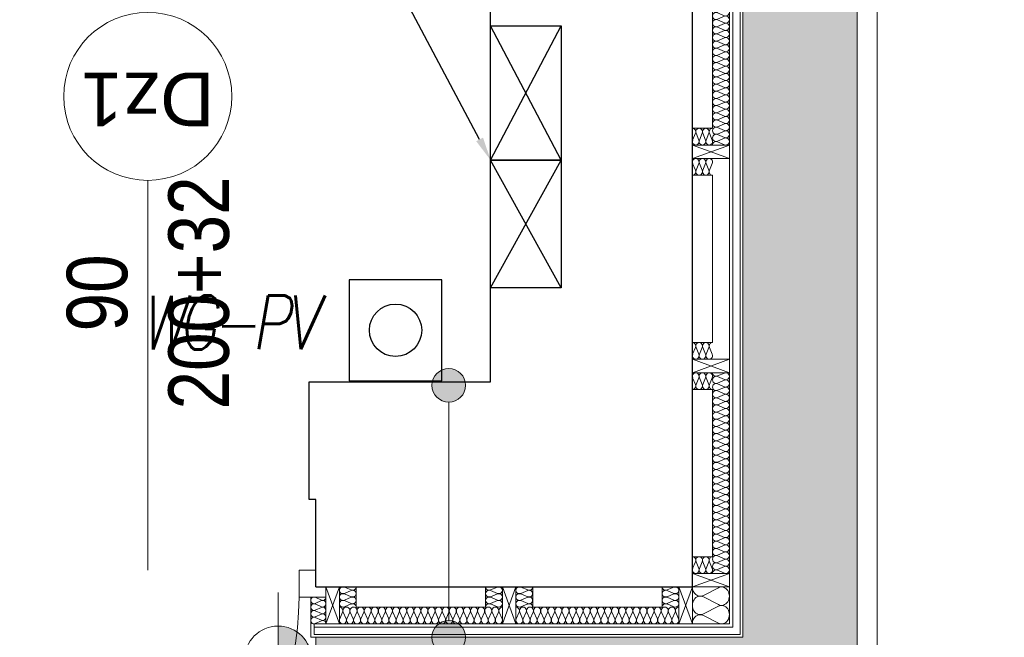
# Model space of a CAD drawing. Extents: x -543332 to -323966, y -9028 to 137422.
# Tile 24 of 250: x -474024 to -471096, y 32708 to 34546. Entities that reach past the tile are written whole.
import ezdxf
from ezdxf import colors
from ezdxf.entities.mleader import LeaderData, LeaderLine
from ezdxf.math import Vec2, Vec3

# ---------------------------------------------------------------- set-up
doc = ezdxf.new("R2010")
doc.units = 0
doc.header["$MEASUREMENT"] = 0
for name, color, linetype, lineweight in [('$ IE INSTALACJA ELEKTRYCZNA', 1, 'Continuous', 30), ('$ IE_OPISY', 7, 'Continuous', 25), ('Arch drzwi_Nr_Pióra__10', 8, 'Continuous', 18), ('Arch ocieplenie_Nr_Pióra__21', 8, 'Continuous', 9), ('Arch ocieplenie_Nr_Pióra__44', 8, 'Continuous', 9), ('Arch okna_Nr_Pióra__82', 8, 'Continuous', 20), ('Arch opisy okien_Nr_Pióra__9', 8, 'Continuous', 9), ('Arch opisy_Nr_Pióra__21', 8, 'Continuous', 9), ('Arch opisy_Nr_Pióra__9', 8, 'Continuous', 9), ('Arch stropy_Nr_Pióra__21', 8, 'Continuous', 9), ('Arch teren_Nr_Pióra__5', 8, 'Continuous', 13), ('Arch wykończenie_Nr_Pióra__9', 8, 'Continuous', 9), ('INSTALACJA IE_Nr_Pióra__88', 8, 'Continuous', 20), ('INWENT OPISY_Nr_Pióra__9', 8, 'Continuous', 9), ('INWENT RZĘDNE_Nr_Pióra__21', 8, 'Continuous', 9), ('INWENT.ŚCIANY_Nr_Pióra__1', 8, 'Continuous', 25)]:
    doc.layers.add(name, color=color, linetype=linetype, lineweight=lineweight)
for name, color, linetype in [('Arch ocieplenie', 8, 'Continuous'), ('Arch opisy', 8, 'Continuous'), ('INWENT RZĘDNE', 8, 'Continuous')]:
    doc.layers.add(name, color=color, linetype=linetype)
doc.styles.add('GENERATED_STYLE_10', font='arial.ttf')
doc.styles.add('GENERATED_STYLE_3', font='ARIALN.TTF')
doc.styles.add('GENERATED_STYLE_6', font='ARIALN.TTF')
doc.styles.add('ROMANS', font='romans.shx', dxfattribs={"width": 0.85})

# ---------------------------------------------------------------- blocks, each defined once
blk = doc.blocks.new('Izolacja cieplna 14_31', base_point=(-472588.3, 32797.6))
at = {"layer": 'Arch ocieplenie_Nr_Pióra__44', "linetype": 'Continuous'}
for p, q in [((-473063.7, 32782.7), (-473072.4, 32762.5)), ((-473053.1, 32762.5), (-473061.9, 32782.7)), ((-473042.6, 32782.7), (-473051.4, 32762.5)), ((-473032, 32762.5), (-473040.8, 32782.7)), ((-473021.5, 32782.7), (-473030.3, 32762.5)), ((-473010.9, 32762.5), (-473019.7, 32782.7)), ((-473000.4, 32782.7), (-473009.2, 32762.5)), ((-472989.9, 32762.5), (-472998.6, 32782.7)), ((-472979.3, 32782.7), (-472988.1, 32762.5)), ((-472968.8, 32762.5), (-472977.5, 32782.7)), ((-472958.2, 32782.7), (-472967, 32762.5)), ((-472947.7, 32762.5), (-472956.5, 32782.7)), ((-472937.1, 32782.7), (-472945.9, 32762.5)), ((-472926.6, 32762.5), (-472935.4, 32782.7)), ((-472916.1, 32782.7), (-472924.8, 32762.5)), ((-472905.5, 32762.5), (-472914.3, 32782.7)), ((-472895, 32782.7), (-472903.7, 32762.5)), ((-472884.4, 32762.5), (-472893.2, 32782.7)), ((-472873.9, 32782.7), (-472882.7, 32762.5)), ((-472863.3, 32762.5), (-472872.1, 32782.7)), ((-472852.8, 32782.7), (-472861.6, 32762.5)), ((-472842.3, 32762.5), (-472851, 32782.7)), ((-472831.7, 32782.7), (-472840.5, 32762.5)), ((-472821.2, 32762.5), (-472829.9, 32782.7)), ((-472810.6, 32782.7), (-472819.4, 32762.5)), ((-472800.1, 32762.5), (-472808.9, 32782.7)), ((-472789.5, 32782.7), (-472798.3, 32762.5)), ((-472779, 32762.5), (-472787.8, 32782.7)), ((-472768.4, 32782.7), (-472777.2, 32762.5)), ((-472757.9, 32762.5), (-472766.7, 32782.7)), ((-472747.4, 32782.7), (-472756.1, 32762.5)), ((-472736.8, 32762.5), (-472745.6, 32782.7)), ((-472726.3, 32782.7), (-472735, 32762.5)), ((-472715.7, 32762.5), (-472724.5, 32782.7)), ((-472705.2, 32782.7), (-472714, 32762.5)), ((-472694.6, 32762.5), (-472703.4, 32782.7)), ((-472684.1, 32782.7), (-472692.9, 32762.5)), ((-472673.6, 32762.5), (-472682.3, 32782.7)), ((-472663, 32782.7), (-472671.8, 32762.5)), ((-472652.5, 32762.5), (-472661.2, 32782.7)), ((-472641.9, 32782.7), (-472650.7, 32762.5)), ((-472631.4, 32762.5), (-472640.2, 32782.7)), ((-472620.8, 32782.7), (-472629.6, 32762.5)), ((-472610.3, 32762.5), (-472619.1, 32782.7)), ((-472599.8, 32782.7), (-472608.5, 32762.5)), ((-472589.2, 32762.5), (-472598, 32782.7))]:
    blk.add_line(p, q, dxfattribs=at)
for centre, start_param, end_param in [((-473073.3, 32787), 1.158004, 3.141593), ((-473052.2, 32787), 1.158004, 5.125183), ((-473031.2, 32787), 1.158004, 5.125183), ((-473010.1, 32787), 1.158004, 5.125183), ((-472989, 32787), 1.158004, 5.125183), ((-472967.9, 32787), 1.158004, 5.125183), ((-472946.8, 32787), 1.158004, 5.125183), ((-472925.7, 32787), 1.158004, 5.125183), ((-472904.6, 32787), 1.158004, 5.125183), ((-472883.5, 32787), 1.158004, 5.125183), ((-472862.5, 32787), 1.158004, 5.125183), ((-472841.4, 32787), 1.158004, 5.125183), ((-472820.3, 32787), 1.158004, 5.125183), ((-472799.2, 32787), 1.158004, 5.125183), ((-472778.1, 32787), 1.158004, 5.125183), ((-472757, 32787), 1.158004, 5.125183), ((-472735.9, 32787), 1.158004, 5.125183), ((-472714.8, 32787), 1.158004, 5.125183), ((-472693.8, 32787), 1.158004, 5.125183), ((-472672.7, 32787), 1.158004, 5.125183), ((-472651.6, 32787), 1.158004, 5.125183), ((-472630.5, 32787), 1.158004, 5.125183), ((-472609.4, 32787), 1.158004, 5.125183), ((-472588.3, 32787), 3.141593, 5.125182), ((-473062.8, 32758.3), 4.299595, 8.266775), ((-473041.7, 32758.3), 4.299595, 8.266775), ((-473020.6, 32758.3), 4.299595, 8.266775), ((-472999.5, 32758.3), 4.299595, 8.266775), ((-472978.4, 32758.3), 4.299595, 8.266775), ((-472957.3, 32758.3), 4.299595, 8.266775), ((-472936.3, 32758.3), 4.299595, 8.266775), ((-472915.2, 32758.3), 4.299595, 8.266775), ((-472894.1, 32758.3), 4.299595, 8.266775), ((-472873, 32758.3), 4.299595, 8.266775), ((-472851.9, 32758.3), 4.299595, 8.266775), ((-472830.8, 32758.3), 4.299595, 8.266775), ((-472809.7, 32758.3), 4.299595, 8.266775), ((-472788.7, 32758.3), 4.299595, 8.266775), ((-472767.6, 32758.3), 4.299595, 8.266775), ((-472746.5, 32758.3), 4.299595, 8.266775), ((-472725.4, 32758.3), 4.299595, 8.266775), ((-472704.3, 32758.3), 4.299595, 8.266775), ((-472683.2, 32758.3), 4.299595, 8.266775), ((-472662.1, 32758.3), 4.299595, 8.266775), ((-472641, 32758.3), 4.299595, 8.266775), ((-472620, 32758.3), 4.299595, 8.266775), ((-472598.9, 32758.3), 4.299595, 8.266775)]:
    blk.add_ellipse(centre, major_axis=(0, -10.6), ratio=0.991476, start_param=start_param, end_param=end_param, dxfattribs=at)
blk = doc.blocks.new('Izolacja cieplna 14_32', base_point=(-473113.3, 32747.6))
at = {"layer": 'Arch ocieplenie_Nr_Pióra__44', "linetype": 'Continuous'}
for p, q in [((-473126.7, 32818.5), (-473144.9, 32826.8)), ((-473144.9, 32808.5), (-473126.7, 32816.8)), ((-473126.7, 32798.5), (-473144.9, 32806.8)), ((-473144.9, 32788.5), (-473126.7, 32796.8)), ((-473126.7, 32778.5), (-473144.9, 32786.8)), ((-473144.9, 32768.5), (-473126.7, 32776.8)), ((-473126.7, 32758.5), (-473144.9, 32766.8)), ((-473144.9, 32748.5), (-473126.7, 32756.8))]:
    blk.add_line(p, q, dxfattribs=at)
for centre, start_param, end_param in [((-473148.8, 32817.6), 5.870392, 9.837571), ((-473148.8, 32797.6), 5.870392, 9.837571), ((-473122.9, 32827.6), 2.7288, 4.712389), ((-473122.9, 32807.6), 2.7288, 6.695979), ((-473148.8, 32777.6), 5.870392, 9.837571), ((-473122.9, 32787.6), 2.7288, 6.695979), ((-473122.9, 32767.6), 2.7288, 6.695979), ((-473148.8, 32757.6), 5.870392, 9.837571), ((-473122.9, 32747.6), 4.712389, 6.695979)]:
    blk.add_ellipse(centre, major_axis=(0, 10), ratio=0.957055, start_param=start_param, end_param=end_param, dxfattribs=at)
blk = doc.blocks.new('Izolacja cieplna 14_33', base_point=(-473023.3, 32797.6))
at = {"layer": 'Arch ocieplenie_Nr_Pióra__44', "linetype": 'Continuous'}
for p, q in [((-473038.2, 32848.5), (-473058.4, 32856.8)), ((-473058.4, 32838.5), (-473038.2, 32846.8)), ((-473038.2, 32828.5), (-473058.4, 32836.8)), ((-473058.4, 32818.5), (-473038.2, 32826.8)), ((-473038.2, 32808.5), (-473058.4, 32816.8)), ((-473058.4, 32798.5), (-473038.2, 32806.8))]:
    blk.add_line(p, q, dxfattribs=at)
for centre, start_param, end_param in [((-473062.7, 32847.6), 4.299595, 8.266775), ((-473062.7, 32827.6), 4.299595, 8.266775), ((-473034, 32857.6), 1.158004, 3.141593), ((-473034, 32837.6), 1.158004, 5.125183), ((-473062.7, 32807.6), 4.299595, 8.266775), ((-473034, 32817.6), 1.158004, 5.125183), ((-473034, 32797.6), 3.141593, 5.125182)]:
    blk.add_ellipse(centre, major_axis=(-10.6, 0), ratio=0.940381, start_param=start_param, end_param=end_param, dxfattribs=at)
blk = doc.blocks.new('Izolacja cieplna 14_34', base_point=(-472638.3, 32797.6))
at = {"layer": 'Arch ocieplenie_Nr_Pióra__44', "linetype": 'Continuous'}
for p, q in [((-472623.4, 32848.5), (-472603.2, 32856.8)), ((-472603.2, 32838.5), (-472623.4, 32846.8)), ((-472623.4, 32828.5), (-472603.2, 32836.8)), ((-472603.2, 32818.5), (-472623.4, 32826.8)), ((-472623.4, 32808.5), (-472603.2, 32816.8)), ((-472603.2, 32798.5), (-472623.4, 32806.8))]:
    blk.add_line(p, q, dxfattribs=at)
for centre, start_param, end_param in [((-472627.7, 32837.6), 4.299595, 8.266774), ((-472627.7, 32857.6), 6.283185, 8.266774), ((-472599, 32847.6), 1.158003, 5.125183), ((-472599, 32827.6), 1.158003, 5.125183), ((-472627.7, 32817.6), 4.299595, 8.266774), ((-472627.7, 32797.6), 4.299596, 6.283185), ((-472599, 32807.6), 1.158003, 5.125183)]:
    blk.add_ellipse(centre, major_axis=(-10.6, 0), ratio=0.940381, start_param=start_param, end_param=end_param, dxfattribs=at)
blk = doc.blocks.new('Izolacja cieplna 14_39', base_point=(-472023.3, 32747.6))
at = {"layer": 'Arch ocieplenie_Nr_Pióra__44', "linetype": 'Continuous'}
for p, q in [((-471990.5, 32832.4), (-471946.1, 32855.3)), ((-471946.1, 32804.9), (-471990.5, 32827.8)), ((-471990.5, 32777.4), (-471946.1, 32800.3)), ((-471946.1, 32749.9), (-471990.5, 32772.8))]:
    blk.add_line(p, q, dxfattribs=at)
for centre, start_param, end_param in [((-471936.7, 32830.1), 2.728799, 6.695979), ((-471999.9, 32802.6), 5.870392, 9.837571), ((-471999.9, 32857.6), 1.570796, 3.554385), ((-471936.7, 32775.1), 2.728799, 6.695979), ((-471999.9, 32747.6), 5.870392, 7.853982)]:
    blk.add_ellipse(centre, major_axis=(0, 27.5), ratio=0.850709, start_param=start_param, end_param=end_param, dxfattribs=at)
blk = doc.blocks.new('Izolacja cieplna 14_40', base_point=(-472063.3, 32797.6))
at = {"layer": 'Arch ocieplenie_Nr_Pióra__44', "linetype": 'Continuous'}
for p, q in [((-472538.7, 32782.7), (-472547.4, 32762.5)), ((-472528.1, 32762.5), (-472536.9, 32782.7)), ((-472517.6, 32782.7), (-472526.4, 32762.5)), ((-472507, 32762.5), (-472515.8, 32782.7)), ((-472496.5, 32782.7), (-472505.3, 32762.5)), ((-472485.9, 32762.5), (-472494.7, 32782.7)), ((-472475.4, 32782.7), (-472484.2, 32762.5)), ((-472464.9, 32762.5), (-472473.6, 32782.7)), ((-472454.3, 32782.7), (-472463.1, 32762.5)), ((-472443.8, 32762.5), (-472452.5, 32782.7)), ((-472433.2, 32782.7), (-472442, 32762.5)), ((-472422.7, 32762.5), (-472431.5, 32782.7)), ((-472412.1, 32782.7), (-472420.9, 32762.5)), ((-472401.6, 32762.5), (-472410.4, 32782.7)), ((-472391.1, 32782.7), (-472399.8, 32762.5)), ((-472380.5, 32762.5), (-472389.3, 32782.7)), ((-472370, 32782.7), (-472378.7, 32762.5)), ((-472359.4, 32762.5), (-472368.2, 32782.7)), ((-472348.9, 32782.7), (-472357.7, 32762.5)), ((-472338.3, 32762.5), (-472347.1, 32782.7)), ((-472327.8, 32782.7), (-472336.6, 32762.5)), ((-472317.3, 32762.5), (-472326, 32782.7)), ((-472306.7, 32782.7), (-472315.5, 32762.5)), ((-472296.2, 32762.5), (-472304.9, 32782.7)), ((-472285.6, 32782.7), (-472294.4, 32762.5)), ((-472275.1, 32762.5), (-472283.9, 32782.7)), ((-472264.5, 32782.7), (-472273.3, 32762.5)), ((-472254, 32762.5), (-472262.8, 32782.7)), ((-472243.4, 32782.7), (-472252.2, 32762.5)), ((-472232.9, 32762.5), (-472241.7, 32782.7)), ((-472222.4, 32782.7), (-472231.1, 32762.5)), ((-472211.8, 32762.5), (-472220.6, 32782.7)), ((-472201.3, 32782.7), (-472210, 32762.5)), ((-472190.7, 32762.5), (-472199.5, 32782.7)), ((-472180.2, 32782.7), (-472189, 32762.5)), ((-472169.6, 32762.5), (-472178.4, 32782.7)), ((-472159.1, 32782.7), (-472167.9, 32762.5)), ((-472148.6, 32762.5), (-472157.3, 32782.7)), ((-472138, 32782.7), (-472146.8, 32762.5)), ((-472127.5, 32762.5), (-472136.2, 32782.7)), ((-472116.9, 32782.7), (-472125.7, 32762.5)), ((-472106.4, 32762.5), (-472115.2, 32782.7)), ((-472095.8, 32782.7), (-472104.6, 32762.5)), ((-472085.3, 32762.5), (-472094.1, 32782.7)), ((-472074.8, 32782.7), (-472083.5, 32762.5)), ((-472064.2, 32762.5), (-472073, 32782.7))]:
    blk.add_line(p, q, dxfattribs=at)
for centre, start_param, end_param in [((-472548.3, 32787), 1.158004, 3.141593), ((-472527.2, 32787), 1.158004, 5.125183), ((-472506.2, 32787), 1.158004, 5.125183), ((-472485.1, 32787), 1.158004, 5.125183), ((-472464, 32787), 1.158004, 5.125183), ((-472442.9, 32787), 1.158004, 5.125183), ((-472421.8, 32787), 1.158004, 5.125183), ((-472400.7, 32787), 1.158004, 5.125183), ((-472379.6, 32787), 1.158004, 5.125183), ((-472358.5, 32787), 1.158004, 5.125183), ((-472337.5, 32787), 1.158004, 5.125183), ((-472316.4, 32787), 1.158004, 5.125183), ((-472295.3, 32787), 1.158004, 5.125183), ((-472274.2, 32787), 1.158004, 5.125183), ((-472253.1, 32787), 1.158004, 5.125183), ((-472232, 32787), 1.158004, 5.125183), ((-472210.9, 32787), 1.158004, 5.125183), ((-472189.8, 32787), 1.158004, 5.125183), ((-472168.8, 32787), 1.158004, 5.125183), ((-472147.7, 32787), 1.158004, 5.125183), ((-472126.6, 32787), 1.158004, 5.125183), ((-472105.5, 32787), 1.158004, 5.125183), ((-472084.4, 32787), 1.158004, 5.125183), ((-472063.3, 32787), 3.141593, 5.125182), ((-472537.8, 32758.3), 4.299595, 8.266775), ((-472516.7, 32758.3), 4.299595, 8.266775), ((-472495.6, 32758.3), 4.299595, 8.266775), ((-472474.5, 32758.3), 4.299595, 8.266775), ((-472453.4, 32758.3), 4.299595, 8.266775), ((-472432.3, 32758.3), 4.299595, 8.266775), ((-472411.3, 32758.3), 4.299595, 8.266775), ((-472390.2, 32758.3), 4.299595, 8.266775), ((-472369.1, 32758.3), 4.299595, 8.266775), ((-472348, 32758.3), 4.299595, 8.266775), ((-472326.9, 32758.3), 4.299595, 8.266775), ((-472305.8, 32758.3), 4.299595, 8.266775), ((-472284.7, 32758.3), 4.299595, 8.266775), ((-472263.7, 32758.3), 4.299595, 8.266775), ((-472242.6, 32758.3), 4.299595, 8.266775), ((-472221.5, 32758.3), 4.299595, 8.266775), ((-472200.4, 32758.3), 4.299595, 8.266775), ((-472179.3, 32758.3), 4.299595, 8.266775), ((-472158.2, 32758.3), 4.299595, 8.266775), ((-472137.1, 32758.3), 4.299595, 8.266775), ((-472116, 32758.3), 4.299595, 8.266775), ((-472095, 32758.3), 4.299595, 8.266775), ((-472073.9, 32758.3), 4.299595, 8.266775)]:
    blk.add_ellipse(centre, major_axis=(0, -10.6), ratio=0.991476, start_param=start_param, end_param=end_param, dxfattribs=at)
blk = doc.blocks.new('Izolacja cieplna 14_41', base_point=(-472498.3, 32797.6))
at = {"layer": 'Arch ocieplenie_Nr_Pióra__44', "linetype": 'Continuous'}
for p, q in [((-472513.2, 32848.5), (-472533.4, 32856.8)), ((-472533.4, 32838.5), (-472513.2, 32846.8)), ((-472513.2, 32828.5), (-472533.4, 32836.8)), ((-472533.4, 32818.5), (-472513.2, 32826.8)), ((-472513.2, 32808.5), (-472533.4, 32816.8)), ((-472533.4, 32798.5), (-472513.2, 32806.8))]:
    blk.add_line(p, q, dxfattribs=at)
for centre, start_param, end_param in [((-472537.7, 32847.6), 4.299595, 8.266775), ((-472537.7, 32827.6), 4.299595, 8.266775), ((-472509, 32857.6), 1.158004, 3.141593), ((-472509, 32837.6), 1.158004, 5.125183), ((-472537.7, 32807.6), 4.299595, 8.266775), ((-472509, 32817.6), 1.158004, 5.125183), ((-472509, 32797.6), 3.141593, 5.125182)]:
    blk.add_ellipse(centre, major_axis=(-10.6, 0), ratio=0.940381, start_param=start_param, end_param=end_param, dxfattribs=at)
blk = doc.blocks.new('Izolacja cieplna 14_42', base_point=(-472113.3, 32797.6))
at = {"layer": 'Arch ocieplenie_Nr_Pióra__44', "linetype": 'Continuous'}
for p, q in [((-472098.4, 32848.5), (-472078.2, 32856.8)), ((-472078.2, 32838.5), (-472098.4, 32846.8)), ((-472098.4, 32828.5), (-472078.2, 32836.8)), ((-472078.2, 32818.5), (-472098.4, 32826.8)), ((-472098.4, 32808.5), (-472078.2, 32816.8)), ((-472078.2, 32798.5), (-472098.4, 32806.8))]:
    blk.add_line(p, q, dxfattribs=at)
for centre, start_param, end_param in [((-472102.7, 32837.6), 4.299595, 8.266774), ((-472102.7, 32857.6), 6.283185, 8.266774), ((-472074, 32847.6), 1.158003, 5.125183), ((-472074, 32827.6), 1.158003, 5.125183), ((-472102.7, 32817.6), 4.299595, 8.266774), ((-472102.7, 32797.6), 4.299596, 6.283185), ((-472074, 32807.6), 1.158003, 5.125183)]:
    blk.add_ellipse(centre, major_axis=(-10.6, 0), ratio=0.940381, start_param=start_param, end_param=end_param, dxfattribs=at)
blk = doc.blocks.new('Izolacja cieplna 14_43', base_point=(-471963.3, 34172.6))
at = {"layer": 'Arch ocieplenie_Nr_Pióra__44', "linetype": 'Continuous'}
for p, q in [((-471948.4, 34760.4), (-471928.2, 34769.2)), ((-471928.2, 34749.7), (-471948.4, 34758.6)), ((-471948.4, 34739), (-471928.2, 34747.9)), ((-471928.2, 34728.3), (-471948.4, 34737.2)), ((-471948.4, 34717.7), (-471928.2, 34726.6)), ((-471928.2, 34707), (-471948.4, 34715.9)), ((-471948.4, 34696.3), (-471928.2, 34705.2)), ((-471928.2, 34685.7), (-471948.4, 34694.5)), ((-471948.4, 34675), (-471928.2, 34683.9)), ((-471928.2, 34664.3), (-471948.4, 34673.2)), ((-471948.4, 34653.7), (-471928.2, 34662.5)), ((-471928.2, 34643), (-471948.4, 34651.9)), ((-471948.4, 34632.3), (-471928.2, 34641.2)), ((-471928.2, 34621.7), (-471948.4, 34630.5)), ((-471948.4, 34611), (-471928.2, 34619.9)), ((-471928.2, 34600.3), (-471948.4, 34609.2)), ((-471948.4, 34589.6), (-471928.2, 34598.5)), ((-471928.2, 34579), (-471948.4, 34587.9)), ((-471948.4, 34568.3), (-471928.2, 34577.2)), ((-471928.2, 34557.6), (-471948.4, 34566.5)), ((-471948.4, 34547), (-471928.2, 34555.8)), ((-471928.2, 34536.3), (-471948.4, 34545.2)), ((-471948.4, 34525.6), (-471928.2, 34534.5)), ((-471928.2, 34515), (-471948.4, 34523.8)), ((-471948.4, 34504.3), (-471928.2, 34513.2)), ((-471928.2, 34493.6), (-471948.4, 34502.5)), ((-471948.4, 34482.9), (-471928.2, 34491.8)), ((-471928.2, 34472.3), (-471948.4, 34481.2)), ((-471948.4, 34461.6), (-471928.2, 34470.5)), ((-471928.2, 34450.9), (-471948.4, 34459.8)), ((-471948.4, 34440.3), (-471928.2, 34449.1)), ((-471928.2, 34429.6), (-471948.4, 34438.5)), ((-471948.4, 34418.9), (-471928.2, 34427.8)), ((-471928.2, 34408.3), (-471948.4, 34417.1)), ((-471948.4, 34397.6), (-471928.2, 34406.5)), ((-471928.2, 34386.9), (-471948.4, 34395.8)), ((-471948.4, 34376.3), (-471928.2, 34385.1)), ((-471928.2, 34365.6), (-471948.4, 34374.5)), ((-471948.4, 34354.9), (-471928.2, 34363.8)), ((-471928.2, 34344.2), (-471948.4, 34353.1)), ((-471948.4, 34333.6), (-471928.2, 34342.4)), ((-471928.2, 34322.9), (-471948.4, 34331.8)), ((-471948.4, 34312.2), (-471928.2, 34321.1)), ((-471928.2, 34301.6), (-471948.4, 34310.4)), ((-471948.4, 34290.9), (-471928.2, 34299.8)), ((-471928.2, 34280.2), (-471948.4, 34289.1)), ((-471948.4, 34269.6), (-471928.2, 34278.4)), ((-471928.2, 34258.9), (-471948.4, 34267.8)), ((-471948.4, 34248.2), (-471928.2, 34257.1)), ((-471928.2, 34237.5), (-471948.4, 34246.4)), ((-471948.4, 34226.9), (-471928.2, 34235.8)), ((-471928.2, 34216.2), (-471948.4, 34225.1)), ((-471948.4, 34205.5), (-471928.2, 34214.4)), ((-471928.2, 34194.9), (-471948.4, 34203.7)), ((-471948.4, 34184.2), (-471928.2, 34193.1)), ((-471928.2, 34173.5), (-471948.4, 34182.4))]:
    blk.add_line(p, q, dxfattribs=at)
for centre, start_param, end_param in [((-471952.7, 34770.1), 1.570796, 3.554385), ((-471924, 34759.5), 2.728799, 6.695979), ((-471952.7, 34748.8), 5.870392, 9.837571), ((-471952.7, 34727.5), 5.870392, 9.837571), ((-471924, 34738.1), 2.728799, 6.695979), ((-471952.7, 34706.1), 5.870392, 9.837571), ((-471924, 34716.8), 2.728799, 6.695979), ((-471924, 34695.4), 2.728799, 6.695979), ((-471952.7, 34684.8), 5.870392, 9.837571), ((-471952.7, 34663.4), 5.870392, 9.837571), ((-471924, 34674.1), 2.728799, 6.695979), ((-471952.7, 34642.1), 5.870392, 9.837571), ((-471924, 34652.8), 2.728799, 6.695979), ((-471952.7, 34620.8), 5.870392, 9.837571), ((-471924, 34631.4), 2.728799, 6.695979), ((-471924, 34610.1), 2.728799, 6.695979), ((-471952.7, 34599.4), 5.870392, 9.837571), ((-471952.7, 34578.1), 5.870392, 9.837571), ((-471924, 34588.7), 2.728799, 6.695979), ((-471952.7, 34556.7), 5.870392, 9.837571), ((-471924, 34567.4), 2.728799, 6.695979), ((-471924, 34546.1), 2.728799, 6.695979), ((-471952.7, 34535.4), 5.870392, 9.837571), ((-471924, 34524.7), 2.728799, 6.695979), ((-471952.7, 34514.1), 5.870392, 9.837571), ((-471952.7, 34492.7), 5.870392, 9.837571), ((-471924, 34503.4), 2.728799, 6.695979), ((-471952.7, 34471.4), 5.870392, 9.837571), ((-471924, 34482.1), 2.728799, 6.695979), ((-471924, 34460.7), 2.728799, 6.695979), ((-471952.7, 34450), 5.870392, 9.837571), ((-471952.7, 34428.7), 5.870392, 9.837571), ((-471924, 34439.4), 2.728799, 6.695979), ((-471952.7, 34407.4), 5.870392, 9.837571), ((-471924, 34418), 2.728799, 6.695979), ((-471952.7, 34386), 5.870392, 9.837571), ((-471924, 34396.7), 2.728799, 6.695979), ((-471924, 34375.4), 2.728799, 6.695979), ((-471952.7, 34364.7), 5.870392, 9.837571), ((-471952.7, 34343.3), 5.870392, 9.837571), ((-471924, 34354), 2.728799, 6.695979), ((-471952.7, 34322), 5.870392, 9.837571), ((-471924, 34332.7), 2.728799, 6.695979), ((-471952.7, 34300.7), 5.870392, 9.837571), ((-471924, 34311.3), 2.728799, 6.695979), ((-471924, 34290), 2.728799, 6.695979), ((-471952.7, 34279.3), 5.870392, 9.837571), ((-471952.7, 34258), 5.870392, 9.837571), ((-471924, 34268.7), 2.728799, 6.695979), ((-471952.7, 34236.6), 5.870392, 9.837571), ((-471924, 34247.3), 2.728799, 6.695979), ((-471924, 34226), 2.728799, 6.695979), ((-471952.7, 34215.3), 5.870392, 9.837571), ((-471924, 34204.6), 2.728799, 6.695979), ((-471952.7, 34194), 5.870392, 9.837571), ((-471952.7, 34172.6), 5.870392, 7.853982), ((-471924, 34183.3), 2.728799, 6.695979)]:
    blk.add_ellipse(centre, major_axis=(0, 10.7), ratio=0.996671, start_param=start_param, end_param=end_param, dxfattribs=at)
blk = doc.blocks.new('Izolacja cieplna 14_45', base_point=(-471963.3, 34222.6))
at = {"layer": 'Arch ocieplenie_Nr_Pióra__44', "linetype": 'Continuous'}
for p, q in [((-472014.2, 34207.7), (-472022.5, 34187.5)), ((-472004.2, 34187.5), (-472012.5, 34207.7)), ((-471994.2, 34207.7), (-472002.5, 34187.5)), ((-471984.2, 34187.5), (-471992.5, 34207.7)), ((-471974.2, 34207.7), (-471982.5, 34187.5)), ((-471964.2, 34187.5), (-471972.5, 34207.7))]:
    blk.add_line(p, q, dxfattribs=at)
for centre, start_param, end_param in [((-472023.3, 34212), 1.158004, 3.141593), ((-472003.3, 34212), 1.158004, 5.125183), ((-471983.3, 34212), 1.158004, 5.125183), ((-471963.3, 34212), 3.141593, 5.125182), ((-472013.3, 34183.3), 4.299595, 8.266775), ((-471993.3, 34183.3), 4.299595, 8.266775), ((-471973.3, 34183.3), 4.299595, 8.266775)]:
    blk.add_ellipse(centre, major_axis=(0, -10.6), ratio=0.940381, start_param=start_param, end_param=end_param, dxfattribs=at)
blk = doc.blocks.new('Izolacja cieplna 14_47', base_point=(-471963.3, 34082.6))
at = {"layer": 'Arch ocieplenie_Nr_Pióra__44', "linetype": 'Continuous'}
for p, q in [((-472014.2, 34097.5), (-472022.5, 34117.7)), ((-472004.2, 34117.7), (-472012.5, 34097.5)), ((-471994.2, 34097.5), (-472002.5, 34117.7)), ((-471984.2, 34117.7), (-471992.5, 34097.5)), ((-471974.2, 34097.5), (-471982.5, 34117.7)), ((-471964.2, 34117.7), (-471972.5, 34097.5))]:
    blk.add_line(p, q, dxfattribs=at)
for centre, start_param, end_param in [((-472013.3, 34122), 1.158003, 5.125183), ((-471993.3, 34122), 1.158003, 5.125183), ((-471973.3, 34122), 1.158003, 5.125183), ((-472023.3, 34093.3), 6.283185, 8.266774), ((-472003.3, 34093.3), 4.299595, 8.266774), ((-471983.3, 34093.3), 4.299595, 8.266774), ((-471963.3, 34093.3), 4.299596, 6.283185)]:
    blk.add_ellipse(centre, major_axis=(0, -10.6), ratio=0.940381, start_param=start_param, end_param=end_param, dxfattribs=at)
blk = doc.blocks.new('Izolacja cieplna 14_48', base_point=(-471963.3, 33585.1))
at = {"layer": 'Arch ocieplenie_Nr_Pióra__44', "linetype": 'Continuous'}
for p, q in [((-472014.2, 33570.2), (-472022.5, 33550)), ((-472004.2, 33550), (-472012.5, 33570.2)), ((-471994.2, 33570.2), (-472002.5, 33550)), ((-471984.2, 33550), (-471992.5, 33570.2)), ((-471974.2, 33570.2), (-471982.5, 33550)), ((-471964.2, 33550), (-471972.5, 33570.2))]:
    blk.add_line(p, q, dxfattribs=at)
for centre, start_param, end_param in [((-472023.3, 33574.5), 1.158004, 3.141593), ((-472003.3, 33574.5), 1.158004, 5.125183), ((-471983.3, 33574.5), 1.158004, 5.125183), ((-471963.3, 33574.5), 3.141593, 5.125182), ((-472013.3, 33545.8), 4.299595, 8.266775), ((-471993.3, 33545.8), 4.299595, 8.266775), ((-471973.3, 33545.8), 4.299595, 8.266775)]:
    blk.add_ellipse(centre, major_axis=(0, -10.6), ratio=0.940381, start_param=start_param, end_param=end_param, dxfattribs=at)
blk = doc.blocks.new('Izolacja cieplna 14_49', base_point=(-471963.3, 32897.6))
at = {"layer": 'Arch ocieplenie_Nr_Pióra__44', "linetype": 'Continuous'}
for p, q in [((-471948.4, 33485.4), (-471928.2, 33494.2)), ((-471928.2, 33474.7), (-471948.4, 33483.6)), ((-471948.4, 33464), (-471928.2, 33472.9)), ((-471928.2, 33453.3), (-471948.4, 33462.2)), ((-471948.4, 33442.7), (-471928.2, 33451.6)), ((-471928.2, 33432), (-471948.4, 33440.9)), ((-471948.4, 33421.3), (-471928.2, 33430.2)), ((-471928.2, 33410.7), (-471948.4, 33419.5)), ((-471948.4, 33400), (-471928.2, 33408.9)), ((-471928.2, 33389.3), (-471948.4, 33398.2)), ((-471948.4, 33378.7), (-471928.2, 33387.5)), ((-471928.2, 33368), (-471948.4, 33376.9)), ((-471948.4, 33357.3), (-471928.2, 33366.2)), ((-471928.2, 33346.7), (-471948.4, 33355.5)), ((-471948.4, 33336), (-471928.2, 33344.9)), ((-471928.2, 33325.3), (-471948.4, 33334.2)), ((-471948.4, 33314.6), (-471928.2, 33323.5)), ((-471928.2, 33304), (-471948.4, 33312.9)), ((-471948.4, 33293.3), (-471928.2, 33302.2)), ((-471928.2, 33282.6), (-471948.4, 33291.5)), ((-471948.4, 33272), (-471928.2, 33280.8)), ((-471928.2, 33261.3), (-471948.4, 33270.2)), ((-471948.4, 33250.6), (-471928.2, 33259.5)), ((-471928.2, 33240), (-471948.4, 33248.8)), ((-471948.4, 33229.3), (-471928.2, 33238.2)), ((-471928.2, 33218.6), (-471948.4, 33227.5)), ((-471948.4, 33207.9), (-471928.2, 33216.8)), ((-471928.2, 33197.3), (-471948.4, 33206.2)), ((-471948.4, 33186.6), (-471928.2, 33195.5)), ((-471928.2, 33175.9), (-471948.4, 33184.8)), ((-471948.4, 33165.3), (-471928.2, 33174.1)), ((-471928.2, 33154.6), (-471948.4, 33163.5)), ((-471948.4, 33143.9), (-471928.2, 33152.8)), ((-471928.2, 33133.3), (-471948.4, 33142.1)), ((-471948.4, 33122.6), (-471928.2, 33131.5)), ((-471928.2, 33111.9), (-471948.4, 33120.8)), ((-471948.4, 33101.3), (-471928.2, 33110.1)), ((-471928.2, 33090.6), (-471948.4, 33099.5)), ((-471948.4, 33079.9), (-471928.2, 33088.8)), ((-471928.2, 33069.2), (-471948.4, 33078.1)), ((-471948.4, 33058.6), (-471928.2, 33067.4)), ((-471928.2, 33047.9), (-471948.4, 33056.8)), ((-471948.4, 33037.2), (-471928.2, 33046.1)), ((-471928.2, 33026.6), (-471948.4, 33035.4)), ((-471948.4, 33015.9), (-471928.2, 33024.8)), ((-471928.2, 33005.2), (-471948.4, 33014.1)), ((-471948.4, 32994.6), (-471928.2, 33003.4)), ((-471928.2, 32983.9), (-471948.4, 32992.8)), ((-471948.4, 32973.2), (-471928.2, 32982.1)), ((-471928.2, 32962.5), (-471948.4, 32971.4)), ((-471948.4, 32951.9), (-471928.2, 32960.8)), ((-471928.2, 32941.2), (-471948.4, 32950.1)), ((-471948.4, 32930.5), (-471928.2, 32939.4)), ((-471928.2, 32919.9), (-471948.4, 32928.7)), ((-471948.4, 32909.2), (-471928.2, 32918.1)), ((-471928.2, 32898.5), (-471948.4, 32907.4))]:
    blk.add_line(p, q, dxfattribs=at)
for centre, start_param, end_param in [((-471952.7, 33473.8), 5.870392, 9.837571), ((-471952.7, 33495.1), 1.570796, 3.554385), ((-471924, 33484.5), 2.728799, 6.695979), ((-471924, 33463.1), 2.728799, 6.695979), ((-471952.7, 33452.5), 5.870392, 9.837571), ((-471924, 33441.8), 2.728799, 6.695979), ((-471952.7, 33431.1), 5.870392, 9.837571), ((-471952.7, 33409.8), 5.870392, 9.837571), ((-471924, 33420.4), 2.728799, 6.695979), ((-471952.7, 33388.4), 5.870392, 9.837571), ((-471924, 33399.1), 2.728799, 6.695979), ((-471924, 33377.8), 2.728799, 6.695979), ((-471952.7, 33367.1), 5.870392, 9.837571), ((-471952.7, 33345.8), 5.870392, 9.837571), ((-471924, 33356.4), 2.728799, 6.695979), ((-471952.7, 33324.4), 5.870392, 9.837571), ((-471924, 33335.1), 2.728799, 6.695979), ((-471952.7, 33303.1), 5.870392, 9.837571), ((-471924, 33313.7), 2.728799, 6.695979), ((-471924, 33292.4), 2.728799, 6.695979), ((-471952.7, 33281.7), 5.870392, 9.837571), ((-471952.7, 33260.4), 5.870392, 9.837571), ((-471924, 33271.1), 2.728799, 6.695979), ((-471952.7, 33239.1), 5.870392, 9.837571), ((-471924, 33249.7), 2.728799, 6.695979), ((-471924, 33228.4), 2.728799, 6.695979), ((-471952.7, 33217.7), 5.870392, 9.837571), ((-471924, 33207.1), 2.728799, 6.695979), ((-471952.7, 33196.4), 5.870392, 9.837571), ((-471952.7, 33175), 5.870392, 9.837571), ((-471924, 33185.7), 2.728799, 6.695979), ((-471952.7, 33153.7), 5.870392, 9.837571), ((-471924, 33164.4), 2.728799, 6.695979), ((-471924, 33143), 2.728799, 6.695979), ((-471952.7, 33132.4), 5.870392, 9.837571), ((-471952.7, 33111), 5.870392, 9.837571), ((-471924, 33121.7), 2.728799, 6.695979), ((-471952.7, 33089.7), 5.870392, 9.837571), ((-471924, 33100.4), 2.728799, 6.695979), ((-471952.7, 33068.3), 5.870392, 9.837571), ((-471924, 33079), 2.728799, 6.695979), ((-471924, 33057.7), 2.728799, 6.695979), ((-471952.7, 33047), 5.870392, 9.837571), ((-471952.7, 33025.7), 5.870392, 9.837571), ((-471924, 33036.3), 2.728799, 6.695979), ((-471952.7, 33004.3), 5.870392, 9.837571), ((-471924, 33015), 2.728799, 6.695979), ((-471924, 32993.7), 2.728799, 6.695979), ((-471952.7, 32983), 5.870392, 9.837571), ((-471924, 32972.3), 2.728799, 6.695979), ((-471952.7, 32961.6), 5.870392, 9.837571), ((-471952.7, 32940.3), 5.870392, 9.837571), ((-471924, 32951), 2.728799, 6.695979), ((-471952.7, 32919), 5.870392, 9.837571), ((-471924, 32929.6), 2.728799, 6.695979), ((-471924, 32908.3), 2.728799, 6.695979), ((-471952.7, 32897.6), 5.870392, 7.853982)]:
    blk.add_ellipse(centre, major_axis=(0, 10.7), ratio=0.996671, start_param=start_param, end_param=end_param, dxfattribs=at)
blk = doc.blocks.new('Izolacja cieplna 14_50', base_point=(-471963.3, 33445.1))
at = {"layer": 'Arch ocieplenie_Nr_Pióra__44', "linetype": 'Continuous'}
for p, q in [((-472014.2, 33460), (-472022.5, 33480.2)), ((-472004.2, 33480.2), (-472012.5, 33460)), ((-471994.2, 33460), (-472002.5, 33480.2)), ((-471984.2, 33480.2), (-471992.5, 33460)), ((-471974.2, 33460), (-471982.5, 33480.2)), ((-471964.2, 33480.2), (-471972.5, 33460))]:
    blk.add_line(p, q, dxfattribs=at)
for centre, start_param, end_param in [((-472013.3, 33484.5), 1.158003, 5.125183), ((-471993.3, 33484.5), 1.158003, 5.125183), ((-471973.3, 33484.5), 1.158003, 5.125183), ((-472023.3, 33455.8), 6.283185, 8.266774), ((-472003.3, 33455.8), 4.299595, 8.266774), ((-471983.3, 33455.8), 4.299595, 8.266774), ((-471963.3, 33455.8), 4.299596, 6.283185)]:
    blk.add_ellipse(centre, major_axis=(0, -10.6), ratio=0.940381, start_param=start_param, end_param=end_param, dxfattribs=at)
blk = doc.blocks.new('Izolacja cieplna 14_51', base_point=(-471963.3, 32947.6))
at = {"layer": 'Arch ocieplenie_Nr_Pióra__44', "linetype": 'Continuous'}
for p, q in [((-472014.2, 32932.7), (-472022.5, 32912.5)), ((-472004.2, 32912.5), (-472012.5, 32932.7)), ((-471994.2, 32932.7), (-472002.5, 32912.5)), ((-471984.2, 32912.5), (-471992.5, 32932.7)), ((-471974.2, 32932.7), (-471982.5, 32912.5)), ((-471964.2, 32912.5), (-471972.5, 32932.7))]:
    blk.add_line(p, q, dxfattribs=at)
for centre, start_param, end_param in [((-472023.3, 32937), 1.158004, 3.141593), ((-472003.3, 32937), 1.158004, 5.125183), ((-471983.3, 32937), 1.158004, 5.125183), ((-471963.3, 32937), 3.141593, 5.125182), ((-472013.3, 32908.3), 4.299595, 8.266775), ((-471993.3, 32908.3), 4.299595, 8.266775), ((-471973.3, 32908.3), 4.299595, 8.266775)]:
    blk.add_ellipse(centre, major_axis=(0, -10.6), ratio=0.940381, start_param=start_param, end_param=end_param, dxfattribs=at)
blk = doc.blocks.new('Koty wysokościowe_6', base_point=(-473255.6, 32641))
at = {"layer": 'INWENT RZĘDNE_Nr_Pióra__21', "linetype": 'Continuous'}
for points in [[(-473255.6, 32641), (-473155.6, 32641), (-473163.2, 32679.3), (-473184.9, 32711.7), (-473217.3, 32733.4), (-473255.6, 32741)], [(-473255.6, 32641), (-473355.6, 32641), (-473348, 32602.7), (-473326.3, 32570.3), (-473293.9, 32548.6), (-473255.6, 32541)]]:
    blk.add_hatch(color=256, dxfattribs=at).paths.add_polyline_path(points, flags=0)
for p, q in [((-473255.6, 32441), (-473255.6, 32841)), ((-473455.6, 32641), (-473055.6, 32641))]:
    blk.add_line(p, q, dxfattribs=at)
blk.add_circle((-473255.6, 32641), 100, dxfattribs=at)
at = {"layer": 'INWENT RZĘDNE_Nr_Pióra__21', "insert": (-473200.3, 32301.8), "char_height": 160, "attachment_point": 7, "style": 'GENERATED_STYLE_3'}
blk.add_mtext('{+/-0,00}', dxfattribs=at)
blk = doc.blocks.new('Linia_41', base_point=(-472748, 33457.6))
at = {"layer": 'Arch opisy_Nr_Pióra__21', "linetype": 'Continuous'}
for points in [[(-472698, 33457.6), (-472701.8, 33476.8), (-472712.6, 33493), (-472728.9, 33503.8), (-472748, 33507.6), (-472767.1, 33503.8), (-472783.4, 33493), (-472794.2, 33476.8), (-472798, 33457.6), (-472794.2, 33438.5), (-472783.4, 33422.3), (-472767.1, 33411.4), (-472748, 33407.6), (-472728.9, 33411.4), (-472712.6, 33422.3), (-472701.8, 33438.5)], [(-472698, 32707.6), (-472701.8, 32726.8), (-472712.6, 32743), (-472728.9, 32753.8), (-472748, 32757.6), (-472767.1, 32753.8), (-472783.4, 32743), (-472794.2, 32726.8), (-472798, 32707.6), (-472794.2, 32688.5), (-472783.4, 32672.3), (-472767.1, 32661.4), (-472748, 32657.6), (-472728.9, 32661.4), (-472712.6, 32672.3), (-472701.8, 32688.5)]]:
    blk.add_hatch(color=256, dxfattribs=at).paths.add_polyline_path(points, flags=0)
blk.add_line((-472748, 33407.6), (-472748, 32757.6), dxfattribs=at)
for centre in [(-472748, 33457.6), (-472748, 32707.6)]:
    blk.add_circle(centre, 50, dxfattribs=at)
blk = doc.blocks.new('wyłacznik p.poż.')
at = {"layer": '$ IE INSTALACJA ELEKTRYCZNA', "ltscale": 0.5}
for p, q in [((735.6913, 190.623), (735.6913, 190.3225)), ((735.9672, 190.623), (735.6913, 190.623)), ((735.9672, 190.3225), (735.9672, 190.623)), ((735.6913, 190.3225), (735.9672, 190.3225))]:
    blk.add_line(p, q, dxfattribs=at)
at = {"layer": '$ IE INSTALACJA ELEKTRYCZNA', "color": 7, "ltscale": 0.5}
blk.add_circle((735.8293, 190.4728), 0.0778, dxfattribs=at)

msp = doc.modelspace()

# ---------------------------------------------------------------- hatches: boundary and pattern name
at = {"layer": 'Arch okna_Nr_Pióra__82', "linetype": 'Continuous'}
h = msp.add_hatch(dxfattribs=at)
h.set_pattern_fill('Render', color=256, style=0, pattern_type=2)
h.set_pattern_definition([(45, (0, 350), (-111.36932, 111.36932), [0, -105, 0, -157.5]), (110, (350, 350), (148.00159, 53.86817), [0, -77, 0, -133])])
h.paths.add_polyline_path([(-473143.3, 32367.6), (-471533.3, 32367.6), (-471533.3, 44522.6), (-471873.3, 44522.6), (-471873.3, 32707.6), (-473143.3, 32707.6)], flags=0)

# ---------------------------------------------------------------- linework, layer by layer
at = {"layer": 'Arch drzwi_Nr_Pióra__10', "linetype": 'Continuous'}
for p, q in [((-473143.3, 32907.6), (-473193.3, 32907.6)), ((-473193.3, 32907.6), (-473193.3, 32827.6)), ((-473113.3, 32857.6), (-473113.3, 32827.6)), ((-473193.3, 32827.6), (-473113.3, 32827.6))]:
    msp.add_line(p, q, dxfattribs=at)
msp.add_arc((-474093.3, 32827.6), 900, 270, 0, dxfattribs=at)
at = {"layer": 'Arch ocieplenie_Nr_Pióra__21', "linetype": 'Continuous', "flags": 128}
for points in [[(-471963.3, 34222.6), (-472023.3, 34222.6), (-472023.3, 34720.1), (-471963.3, 34720.1)], [(-471963.3, 33585.1), (-472023.3, 33585.1), (-472023.3, 34082.6), (-471963.3, 34082.6)], [(-471963.3, 32947.6), (-472023.3, 32947.6), (-472023.3, 33445.1), (-471963.3, 33445.1)], [(-472638.3, 32797.6), (-472638.3, 32857.6), (-473023.3, 32857.6), (-473023.3, 32797.6)], [(-472113.3, 32797.6), (-472113.3, 32857.6), (-472498.3, 32857.6), (-472498.3, 32797.6)]]:
    msp.add_lwpolyline(points, close=True, dxfattribs=at)
at = {"layer": 'Arch opisy_Nr_Pióra__9', "linetype": 'Continuous'}
msp.add_line((-473643.3, 34067.6), (-473643.3, 32907.6), dxfattribs=at)
msp.add_circle((-473643.3, 34317.6), 250, dxfattribs=at)
at = {"layer": 'Arch stropy_Nr_Pióra__21', "linetype": 'Continuous'}
msp.add_line((-473143.3, 32707.6), (-473143.3, 31255.1), dxfattribs=at)
at = {"layer": 'Arch teren_Nr_Pióra__5', "linetype": 'Continuous'}
for p, q in [((-471533.3, 32367.6), (-471533.3, 44522.6)), ((-471473.3, 32307.6), (-471473.3, 44522.6))]:
    msp.add_line(p, q, dxfattribs=at)
at = {"layer": 'Arch wykończenie_Nr_Pióra__9', "linetype": 'Continuous'}
for p, q in [((-471873.3, 32707.6), (-471873.3, 35497.6)), ((-471913.3, 32747.6), (-471913.3, 35487.6)), ((-471903.3, 32737.6), (-471903.3, 35487.6)), ((-471881.3, 32715.6), (-471881.3, 35487.6)), ((-472023.3, 34132.6), (-471913.3, 34172.6)), ((-472023.3, 34172.6), (-471913.3, 34132.6)), ((-472023.3, 34172.6), (-471913.3, 34172.6)), ((-472023.3, 34132.6), (-472023.3, 34172.6)), ((-471913.3, 34172.6), (-471913.3, 34132.6)), ((-471913.3, 34132.6), (-472023.3, 34132.6)), ((-472023.3, 33495.1), (-471913.3, 33535.1)), ((-472023.3, 33535.1), (-471913.3, 33495.1)), ((-472023.3, 33535.1), (-471913.3, 33535.1)), ((-472023.3, 33495.1), (-472023.3, 33535.1)), ((-471913.3, 33535.1), (-471913.3, 33495.1)), ((-471913.3, 33495.1), (-472023.3, 33495.1)), ((-472023.3, 32857.6), (-471913.3, 32897.6)), ((-472023.3, 32897.6), (-471913.3, 32857.6)), ((-472023.3, 32897.6), (-471913.3, 32897.6)), ((-472023.3, 32857.6), (-472023.3, 32897.6)), ((-471913.3, 32897.6), (-471913.3, 32857.6)), ((-473073.3, 32857.6), (-473113.3, 32747.6)), ((-473113.3, 32857.6), (-473073.3, 32747.6)), ((-473113.3, 32857.6), (-473113.3, 32747.6)), ((-473073.3, 32857.6), (-473113.3, 32857.6)), ((-473073.3, 32747.6), (-473073.3, 32857.6)), ((-472548.3, 32857.6), (-472588.3, 32747.6)), ((-472588.3, 32857.6), (-472548.3, 32747.6)), ((-472588.3, 32857.6), (-472588.3, 32747.6)), ((-472548.3, 32857.6), (-472588.3, 32857.6)), ((-472548.3, 32747.6), (-472548.3, 32857.6)), ((-472023.3, 32857.6), (-472063.3, 32747.6)), ((-472063.3, 32857.6), (-472023.3, 32747.6)), ((-472063.3, 32857.6), (-472063.3, 32747.6)), ((-472023.3, 32857.6), (-472063.3, 32857.6)), ((-472023.3, 32747.6), (-472023.3, 32857.6)), ((-471913.3, 32857.6), (-472023.3, 32857.6)), ((-473158.3, 32707.6), (-473158.3, 32827.6)), ((-473148.3, 32715.6), (-473148.3, 32747.6)), ((-471913.3, 32747.6), (-473148.3, 32747.6)), ((-473113.3, 32747.6), (-473073.3, 32747.6)), ((-472588.3, 32747.6), (-472548.3, 32747.6)), ((-472063.3, 32747.6), (-472023.3, 32747.6)), ((-471903.3, 32737.6), (-473148.3, 32737.6)), ((-471881.3, 32715.6), (-473148.3, 32715.6)), ((-471873.3, 32707.6), (-473158.3, 32707.6))]:
    msp.add_line(p, q, dxfattribs=at)
at = {"layer": 'INSTALACJA IE_Nr_Pióra__88', "color": 0, "linetype": 'Continuous', "lineweight": 30}
for p, q in [((-472623.3, 34127.6), (-472623.3, 34527.6)), ((-472623.3, 34527.6), (-472413.3, 34527.6)), ((-472623.3, 34127.6), (-472413.3, 34527.6)), ((-472413.3, 34127.6), (-472623.3, 34527.6)), ((-472413.3, 34527.6), (-472413.3, 34127.6)), ((-472623.3, 33747.6), (-472623.3, 34127.6)), ((-472623.3, 34127.6), (-472413.3, 34127.6)), ((-472623.3, 33747.6), (-472413.3, 34127.6)), ((-472413.3, 33747.6), (-472623.3, 34127.6)), ((-472413.3, 34127.6), (-472623.3, 34127.6)), ((-472413.3, 34127.6), (-472413.3, 33747.6)), ((-472413.3, 33747.6), (-472623.3, 33747.6))]:
    msp.add_line(p, q, dxfattribs=at)
at = {"layer": 'INWENT.ŚCIANY_Nr_Pióra__1', "linetype": 'Continuous'}
for p, q in [((-472623.3, 33467.6), (-472623.3, 35447.6)), ((-472023.3, 32857.6), (-472023.3, 35447.6)), ((-473163.3, 33117.6), (-473163.3, 33467.6)), ((-473163.3, 33467.6), (-472623.3, 33467.6)), ((-473143.3, 33117.6), (-473163.3, 33117.6)), ((-473143.3, 32857.6), (-473143.3, 33117.6)), ((-473143.3, 32857.6), (-472023.3, 32857.6))]:
    msp.add_line(p, q, dxfattribs=at)

# ---------------------------------------------------------------- block references
at = {"layer": '$ IE INSTALACJA ELEKTRYCZNA', "color": 7, "xscale": 999.9999999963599, "yscale": 999.9999999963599, "zscale": 999.9999999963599}
msp.add_blockref('wyłacznik p.poż.', (-1208735.6, -156851.3), dxfattribs=at)
at = {"layer": 'Arch ocieplenie', "color": 104, "linetype": 'Continuous', "lineweight": 13, "true_color": 0x029e21}
for name, p in [('Izolacja cieplna 14_43', (-471963.3, 34172.6)), ('Izolacja cieplna 14_45', (-471963.3, 34222.6)), ('Izolacja cieplna 14_47', (-471963.3, 34082.6)), ('Izolacja cieplna 14_48', (-471963.3, 33585.1)), ('Izolacja cieplna 14_50', (-471963.3, 33445.1)), ('Izolacja cieplna 14_49', (-471963.3, 32897.6)), ('Izolacja cieplna 14_51', (-471963.3, 32947.6)), ('Izolacja cieplna 14_39', (-472023.3, 32747.6)), ('Izolacja cieplna 14_33', (-473023.3, 32797.6)), ('Izolacja cieplna 14_34', (-472638.3, 32797.6)), ('Izolacja cieplna 14_41', (-472498.3, 32797.6)), ('Izolacja cieplna 14_42', (-472113.3, 32797.6)), ('Izolacja cieplna 14_32', (-473113.3, 32747.6)), ('Izolacja cieplna 14_31', (-472588.3, 32797.6)), ('Izolacja cieplna 14_40', (-472063.3, 32797.6))]:
    msp.add_blockref(name, p, dxfattribs=at)
at = {"layer": 'Arch opisy', "linetype": 'Continuous'}
msp.add_blockref('Linia_41', (-472748, 33457.6), dxfattribs=at)
at = {"layer": 'INWENT RZĘDNE'}
msp.add_blockref('Koty wysokościowe_6', (-473255.6, 32641), dxfattribs=at)

# ---------------------------------------------------------------- texts
at = {"layer": '$ IE_OPISY', "color": 7, "lineweight": 30, "insert": (-473666.2, 33724.3), "char_height": 160, "attachment_point": 1, "rotation": 0.07, "line_spacing_factor": 0.75, "style": 'ROMANS'}
msp.add_mtext_dynamic_manual_height_columns('{\\Q10;\\W0.8;\\T0.85;WG-PV}', width=3.046, gutter_width=1, heights=[0], dxfattribs=at)
at = {"layer": 'Arch opisy okien_Nr_Pióra__9', "linetype": 'Continuous', "insert": (-473643.3, 34228.5), "char_height": 160, "attachment_point": 2, "rotation": 180, "style": 'GENERATED_STYLE_10'}
msp.add_mtext('{Dz1}', dxfattribs=at)
at = {"layer": 'INWENT OPISY_Nr_Pióra__9', "linetype": 'Continuous', "insert": (-473884.1, 33732.6), "char_height": 180, "width": 1346.334, "attachment_point": 2, "rotation": 90, "line_spacing_factor": 1.007146, "style": 'GENERATED_STYLE_6'}
msp.add_mtext('{90\\P200+32}', dxfattribs=at)

# ---------------------------------------------------------------- leaders
at = {"layer": '$ IE_OPISY', "color": 7, "lineweight": 30}
ml = msp.add_multileader_mtext('Standard', dxfattribs=at)
ml.set_content('\\Q10;\\W0.8;istn. RG+TL', color=7, style='ROMANS')
ml.set_leader_properties()
ml.build(insert=Vec2(0, 0))
ml.multileader.update_dxf_attribs({"text_left_attachment_type": 6, "text_right_attachment_type": 6, "dogleg_length": 0.36, "arrow_head_size": 70})
ctx = ml.context
ctx.base_point, ctx.char_height, ctx.arrow_head_size, ctx.landing_gap_size, ctx.plane_origin = Vec3(-474724.2, 35455.5), 200, 70, 0.9, Vec3(-498789.3, 38541.3)
ctx.left_attachment, ctx.right_attachment = 6, 6
notes = []
notes.append((ctx, [(0, (1, 1, 0), (-473327.8, 35455.5), (-1, 0), 0.36, [(0, [(-472623.3, 34127.6)], 0, [])])]))
ctx.mtext.insert, ctx.mtext.rotation, ctx.mtext.width, ctx.mtext.defined_height, ctx.mtext.flow_direction = Vec3(-474723.3, 35695.5), 6.283185, 4429.801, 382.9, 5
for ctx, leaders in notes:
    for number, flags, end, landing, length, lines in leaders:
        leader = LeaderData()
        leader.index, (leader.has_last_leader_line, leader.has_dogleg_vector, leader.attachment_direction) = number, flags
        leader.last_leader_point, leader.dogleg_vector, leader.dogleg_length = Vec3(end), Vec3(landing), length
        for number, points, colour, breaks in lines:
            line = LeaderLine()
            line.index, line.vertices, line.color, line.breaks = number, Vec3.list(points), colors.encode_raw_color(colour), breaks
            leader.lines.append(line)
        ctx.leaders.append(leader)

doc.saveas('drawing.dxf')
